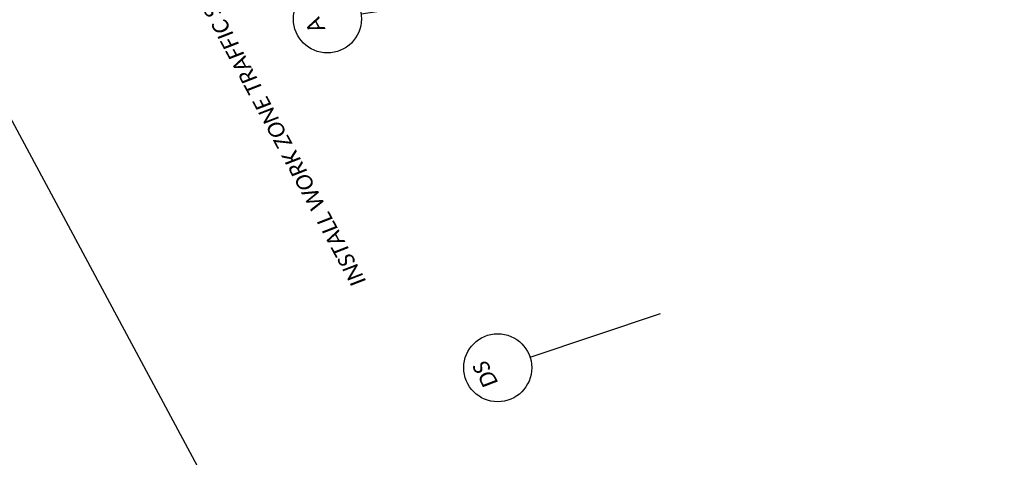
# Model space of a CAD drawing. Header units: feet. Extents: x 2243827 to 2247857, y 592450 to 600010.
# Tile 4 of 12: x 2245700 to 2246047, y 595761 to 595915. Entities that reach past the tile are written whole.
import ezdxf
from ezdxf import colors
from ezdxf.entities.mleader import LeaderData, LeaderLine
from ezdxf.enums import TextEntityAlignment as Align
from ezdxf.math import Vec2, Vec3

# ---------------------------------------------------------------- set-up
doc = ezdxf.new("R2010")
doc.units = ezdxf.units.FT
doc.header["$MEASUREMENT"] = 0
doc.set_wipeout_variables(frame=1)
doc.layers.add('SC_Scratch1', color=7, linetype='Continuous', plot=False)
doc.layers.add('TX_P_20', color=7, linetype='Continuous')
doc.styles.add('P_Slanted_Normal', font='calibrii.ttf', dxfattribs={"height": 0.14})

# ---------------------------------------------------------------- blocks, each defined once
blk = doc.blocks.new('*U1047')
blk.add_wipeout([(-0.298, 0.023), (-0.2955, 0.0451), (-0.2906, 0.0699), (-0.2848, 0.0906), (-0.2772, 0.1119), (-0.2675, 0.1334), (-0.2565, 0.1534), (-0.2448, 0.1715), (-0.2336, 0.1865), (-0.2207, 0.2016), (-0.2056, 0.217), (-0.1877, 0.2327), (-0.1718, 0.2446), (-0.1581, 0.2537), (-0.1415, 0.2633), (-0.124, 0.272), (-0.105, 0.2799), (-0.0838, 0.2869), (-0.058, 0.2932), (-0.0359, 0.2967), (-0.0124, 0.2987), (0, 0.2989), (0.0216, 0.2981), (0.0435, 0.2957), (0.0689, 0.2909), (0.0901, 0.285), (0.1109, 0.2776), (0.1354, 0.2665), (0.1535, 0.2565), (0.17, 0.2459), (0.1872, 0.233), (0.2031, 0.2193), (0.2174, 0.2051), (0.2295, 0.1915), (0.2399, 0.1783), (0.253, 0.1592), (0.2635, 0.141), (0.2727, 0.1223), (0.2805, 0.1032), (0.2862, 0.086), (0.2911, 0.0679), (0.2941, 0.053), (0.2965, 0.0374), (0.2983, 0.018), (0.2989, 0), (0.2982, -0.0197), (0.2961, -0.0403), (0.2929, -0.0595), (0.2889, -0.0764), (0.2841, -0.0929), (0.2782, -0.1093), (0.2725, -0.1228), (0.2633, -0.1415), (0.2543, -0.157), (0.2448, -0.1714), (0.232, -0.1884), (0.2205, -0.2018), (0.2114, -0.2113), (0.198, -0.2239), (0.1884, -0.232), (0.1723, -0.2442), (0.1512, -0.2578), (0.1288, -0.2697), (0.1125, -0.2769), (0.0939, -0.2837), (0.0695, -0.2907), (0.0567, -0.2935), (0.0384, -0.2964), (0.0247, -0.2979), (0.0106, -0.2987), (0, -0.2989), (-0.0062, -0.2988), (-0.0176, -0.2984), (-0.0278, -0.2976), (-0.0396, -0.2962), (-0.0516, -0.2944), (-0.0643, -0.2919), (-0.0772, -0.2887), (-0.0923, -0.2843), (-0.1152, -0.2758), (-0.1348, -0.2668), (-0.1505, -0.2582), (-0.168, -0.2472), (-0.1821, -0.237), (-0.1989, -0.2231), (-0.218, -0.2045), (-0.2316, -0.1889), (-0.2458, -0.1701), (-0.2553, -0.1554), (-0.2655, -0.1372), (-0.2748, -0.1176), (-0.2828, -0.0969), (-0.2896, -0.0739), (-0.2939, -0.0542), (-0.297, -0.0333), (-0.2985, -0.0149), (-0.2989, 0)])
at = {"flags": 128}
blk.add_lwpolyline([(-0.0997, -0.283), (-0.6192, -1.7575)], dxfattribs=at)
blk.add_circle((0, 0), 0.3)
at = {"style": 'P_Slanted_Normal', "flags": 8}
for tag, p in [('ITEMTYPE', (0, 0.125)), ('ITEMNUMBER', (0, -0.125))]:
    blk.add_attdef(tag, text='', height=0.14, dxfattribs=at).set_placement(p, align=Align.MIDDLE_CENTER)
blk = doc.blocks.new('*U1049')
blk.add_wipeout([(-0.298, 0.023), (-0.2955, 0.0451), (-0.2906, 0.0699), (-0.2848, 0.0906), (-0.2772, 0.1119), (-0.2675, 0.1334), (-0.2565, 0.1534), (-0.2448, 0.1715), (-0.2336, 0.1865), (-0.2207, 0.2016), (-0.2056, 0.217), (-0.1877, 0.2327), (-0.1718, 0.2446), (-0.1581, 0.2537), (-0.1415, 0.2633), (-0.124, 0.272), (-0.105, 0.2799), (-0.0838, 0.2869), (-0.058, 0.2932), (-0.0359, 0.2967), (-0.0124, 0.2987), (0, 0.2989), (0.0216, 0.2981), (0.0435, 0.2957), (0.0689, 0.2909), (0.0901, 0.285), (0.1109, 0.2776), (0.1354, 0.2665), (0.1535, 0.2565), (0.17, 0.2459), (0.1872, 0.233), (0.2031, 0.2193), (0.2174, 0.2051), (0.2295, 0.1915), (0.2399, 0.1783), (0.253, 0.1592), (0.2635, 0.141), (0.2727, 0.1223), (0.2805, 0.1032), (0.2862, 0.086), (0.2911, 0.0679), (0.2941, 0.053), (0.2965, 0.0374), (0.2983, 0.018), (0.2989, 0), (0.2982, -0.0197), (0.2961, -0.0403), (0.2929, -0.0595), (0.2889, -0.0764), (0.2841, -0.0929), (0.2782, -0.1093), (0.2725, -0.1228), (0.2633, -0.1415), (0.2543, -0.157), (0.2448, -0.1714), (0.232, -0.1884), (0.2205, -0.2018), (0.2114, -0.2113), (0.198, -0.2239), (0.1884, -0.232), (0.1723, -0.2442), (0.1512, -0.2578), (0.1288, -0.2697), (0.1125, -0.2769), (0.0939, -0.2837), (0.0695, -0.2907), (0.0567, -0.2935), (0.0384, -0.2964), (0.0247, -0.2979), (0.0106, -0.2987), (0, -0.2989), (-0.0062, -0.2988), (-0.0176, -0.2984), (-0.0278, -0.2976), (-0.0396, -0.2962), (-0.0516, -0.2944), (-0.0643, -0.2919), (-0.0772, -0.2887), (-0.0923, -0.2843), (-0.1152, -0.2758), (-0.1348, -0.2668), (-0.1505, -0.2582), (-0.168, -0.2472), (-0.1821, -0.237), (-0.1989, -0.2231), (-0.218, -0.2045), (-0.2316, -0.1889), (-0.2458, -0.1701), (-0.2553, -0.1554), (-0.2655, -0.1372), (-0.2748, -0.1176), (-0.2828, -0.0969), (-0.2896, -0.0739), (-0.2939, -0.0542), (-0.297, -0.0333), (-0.2985, -0.0149), (-0.2989, 0)])
at = {"flags": 128}
blk.add_lwpolyline([(-0.05, -0.2958), (-0.2524, -1.4925)], dxfattribs=at)
blk.add_circle((0, 0), 0.3)
at = {"style": 'P_Slanted_Normal', "flags": 8}
for tag, p in [('ITEMTYPE', (0, 0.125)), ('ITEMNUMBER', (0, -0.125))]:
    blk.add_attdef(tag, text='', height=0.14, dxfattribs=at).set_placement(p, align=Align.MIDDLE_CENTER)

msp = doc.modelspace()

# ---------------------------------------------------------------- linework, layer by layer
at = {"layer": 'SC_Scratch1'}
msp.add_line((2245158.941, 596882.003), (2245949.122, 595409.409), dxfattribs=at)

# ---------------------------------------------------------------- leaders
at = {"layer": 'TX_P_20'}
ml = msp.add_multileader_mtext('Standard', dxfattribs=at)
ml.set_content('END DRUMS\\PSTA. 266+37.00', color=256, style='P_Slanted_Normal')
ml.set_leader_properties()
ml.build(insert=Vec2(0, 0))
ml.multileader.update_dxf_attribs({"dogleg_length": 0.215, "arrow_head_size": 7.2, "scale": 40})
ctx = ml.context
ctx.base_point, ctx.scale, ctx.char_height, ctx.arrow_head_size, ctx.landing_gap_size, ctx.plane_origin, ctx.plane_x_axis, ctx.plane_y_axis = Vec3(2245894.102, 596130.652), 40, 5.6, 7.2, 3.6, Vec3(2246217.947, 596127.443), Vec3(-0.4728217, 0.8811581), Vec3(-0.8811581, -0.4728217)
ctx.text_align_type = 2
notes = []
notes.append((ctx, [(1, (1, 1, 0), (2245860.39, 596193.478), (0.4728217, -0.8811581), 8.603, [(5, [(2245805.567, 596193.647)], 0, [])])]))
ctx.mtext.insert, ctx.mtext.text_direction, ctx.mtext.rotation, ctx.mtext.width, ctx.mtext.defined_height, ctx.mtext.alignment, ctx.mtext.flow_direction = Vec3(2245863.657, 596181.382), Vec3(-0.4728217, 0.8811581), 2.0632866, 104.62653, 5.782, 3, 5
for ctx, leaders in notes:
    for number, flags, end, landing, length, lines in leaders:
        leader = LeaderData()
        leader.index, (leader.has_last_leader_line, leader.has_dogleg_vector, leader.attachment_direction) = number, flags
        leader.last_leader_point, leader.dogleg_vector, leader.dogleg_length = Vec3(end), Vec3(landing), length
        for number, points, colour, breaks in lines:
            line = LeaderLine()
            line.index, line.vertices, line.color, line.breaks = number, Vec3.list(points), colors.encode_raw_color(colour), breaks
            leader.lines.append(line)
        ctx.leaders.append(leader)

# ---------------------------------------------------------------- next in the draw order: block references
ref = msp.add_blockref('*U1047', (2245808.201, 595915.375), dxfattribs=dict(at, xscale=40, yscale=40, zscale=40, rotation=118))
ref.add_attrib('ITEMTYPE', 'A', dxfattribs={"layer": '0', "height": 5.6, "rotation": 118, "style": 'P_Slanted_Normal'}).set_placement((2245803.787, 595913.027), align=Align.MIDDLE_CENTER)
ref = msp.add_blockref('*U1049', (2245868.29, 595792.315), dxfattribs=dict(at, xscale=40, yscale=40, zscale=40, rotation=118))
ref.add_attrib('ITEMTYPE', 'DS', dxfattribs={"layer": '0', "height": 5.6, "rotation": 118, "style": 'P_Slanted_Normal'}).set_placement((2245863.875, 595789.967), align=Align.MIDDLE_CENTER)

# ---------------------------------------------------------------- next in the draw order: leaders
ml = msp.add_multileader_mtext('Standard', dxfattribs=at)
ml.set_content('INSTALL WORK ZONE TRAFFIC SIGNAL AND TEMPORARY CONTROLLER DURING STAGE 1, PRE-PHASE 1', color=256, style='P_Slanted_Normal')
ml.set_leader_properties()
ml.build(insert=Vec2(0, 0))
ml.multileader.update_dxf_attribs({"dogleg_length": 0.215, "arrow_head_size": 7.2, "scale": 40})
ctx = ml.context
ctx.base_point, ctx.scale, ctx.char_height, ctx.arrow_head_size, ctx.landing_gap_size, ctx.plane_origin, ctx.plane_x_axis, ctx.plane_y_axis = Vec3(2245695.595, 596052.589), 40, 5.6, 7.2, 3.6, Vec3(2246019.483, 596133.02), Vec3(-0.4728217, 0.8811581), Vec3(-0.8811581, -0.4728217)
ctx.text_align_type = 2
notes = []
notes.append((ctx, [(1, (1, 1, 0), (2245643.685, 596149.33), (0.4728217, -0.8811581), 8.603, [(5, [(2245729.608, 596196.002)], 0, [])])]))
ctx.mtext.insert, ctx.mtext.text_direction, ctx.mtext.rotation, ctx.mtext.width, ctx.mtext.defined_height, ctx.mtext.alignment, ctx.mtext.flow_direction = Vec3(2245646.952, 596137.234), Vec3(-0.4728217, 0.8811581), 2.0632866, 104.62653, 5.782, 3, 5
for ctx, leaders in notes:
    for number, flags, end, landing, length, lines in leaders:
        leader = LeaderData()
        leader.index, (leader.has_last_leader_line, leader.has_dogleg_vector, leader.attachment_direction) = number, flags
        leader.last_leader_point, leader.dogleg_vector, leader.dogleg_length = Vec3(end), Vec3(landing), length
        for number, points, colour, breaks in lines:
            line = LeaderLine()
            line.index, line.vertices, line.color, line.breaks = number, Vec3.list(points), colors.encode_raw_color(colour), breaks
            leader.lines.append(line)
        ctx.leaders.append(leader)

doc.saveas('drawing.dxf')
